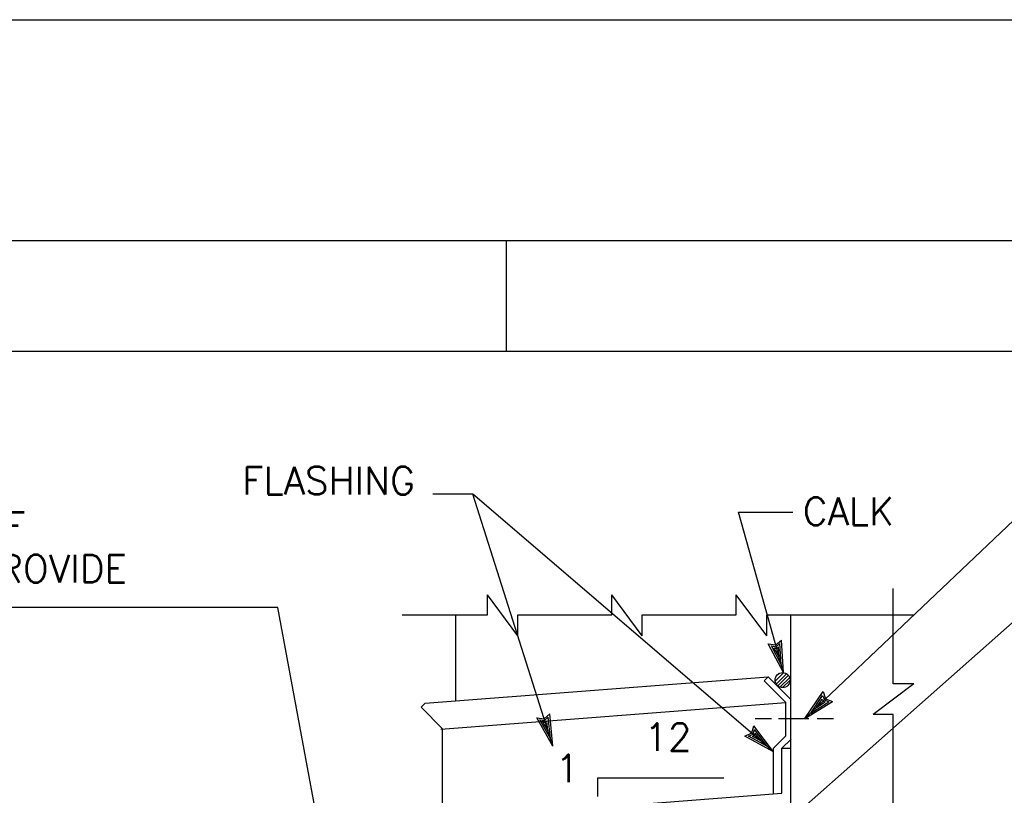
# Model space of a CAD drawing. Extents: x -31.3 to 10.7, y -20.4 to 9.6.
# Tile 15 of 25: x -8.5 to -4, y 6 to 9.6. Entities that reach past the tile are written whole.
import ezdxf
from ezdxf.enums import TextEntityAlignment as Align

# ---------------------------------------------------------------- set-up
doc = ezdxf.new("R2010")
doc.units = 0
doc.header["$MEASUREMENT"] = 0
doc.layers.add('01', color=7, linetype='CONTINUOUS')
doc.styles.add('TXT_SHX', font='txt.shx')

msp = doc.modelspace()

# ---------------------------------------------------------------- linework, layer by layer
at = {"layer": '01', "color": 7, "linetype": 'CONTINUOUS'}
for p, q in [((-31.2516, 9.5594), (10.7484, 9.5594)), ((-30.2516, 8.5594), (9.7484, 8.5594)), ((-6.2516, 8.5594), (-6.2516, 8.0594)), ((-28.7516, 8.0594), (9.2484, 8.0594)), ((-4.8996, 6.3954), (-3.6906, 7.5424)), ((-6.4026, 7.4114), (-6.5846, 7.4114)), ((-6.4026, 7.4114), (-6.5846, 7.4114)), ((-6.0406, 6.2704), (-6.4026, 7.4114)), ((-5.0406, 6.2454), (-6.4026, 7.4114)), ((-5.1996, 7.3304), (-4.9536, 7.3304)), ((-5.1996, 7.3304), (-4.9536, 7.3304)), ((-4.9956, 6.6034), (-5.1996, 7.3304)), ((-5.3896, 5.5654), (-3.7096, 7.0504)), ((-4.4986, 6.5524), (-4.4986, 6.9844)), ((-6.3366, 6.8644), (-6.3366, 6.9554)), ((-6.1986, 6.7704), (-6.3366, 6.9554)), ((-5.7736, 6.8644), (-5.7736, 6.9554)), ((-5.6356, 6.7704), (-5.7736, 6.9554)), ((-5.2096, 6.8644), (-5.2096, 6.9554)), ((-5.0716, 6.7704), (-5.2096, 6.9554)), ((-7.2856, 6.8974), (-8.6106, 6.8974)), ((-7.0996, 5.8954), (-7.2856, 6.8974)), ((-6.7226, 6.8644), (-6.3366, 6.8644)), ((-6.4806, 6.4764), (-6.4806, 6.8644)), ((-6.1986, 6.7704), (-6.1986, 6.8644)), ((-6.1986, 6.8644), (-5.7736, 6.8644)), ((-5.6356, 6.7704), (-5.6356, 6.8644)), ((-5.6356, 6.8644), (-5.2096, 6.8644)), ((-5.0716, 6.7704), (-5.0716, 6.8644)), ((-5.0716, 6.8644), (-4.4046, 6.8644)), ((-4.9626, 3.8824), (-4.9626, 6.8644)), ((-5.0306, 6.7284), (-5.0046, 6.7504)), ((-5.0286, 6.7204), (-5.0116, 6.7354)), ((-5.0056, 6.6394), (-5.0116, 6.7354)), ((-4.9956, 6.6034), (-5.0046, 6.7504)), ((-4.9956, 6.6034), (-5.0646, 6.7334)), ((-5.0646, 6.7334), (-5.0306, 6.7284)), ((-5.0056, 6.6394), (-5.0506, 6.7244)), ((-5.0506, 6.7244), (-5.0286, 6.7204)), ((-5.0156, 6.6734), (-5.0376, 6.7144)), ((-5.0376, 6.7144), (-5.0266, 6.7134)), ((-5.0266, 6.7134), (-5.0186, 6.7194)), ((-5.0156, 6.6734), (-5.0186, 6.7194)), ((-5.0336, 6.5644), (-4.9946, 6.6034)), ((-6.6186, 6.4654), (-5.0646, 6.5844)), ((-5.0826, 6.5664), (-5.0646, 6.5844)), ((-4.9846, 6.4684), (-5.0826, 6.5664)), ((-4.9626, 6.4814), (-5.0646, 6.5844)), ((-5.0316, 6.5844), (-5.0156, 6.6004)), ((-5.0286, 6.5504), (-4.9816, 6.5974)), ((-5.0216, 6.5434), (-4.9736, 6.5914)), ((-5.0116, 6.5374), (-4.9676, 6.5814)), ((-4.9996, 6.5354), (-4.9676, 6.5674)), ((-4.8996, 6.3954), (-4.8166, 6.5174)), ((-4.8166, 6.5174), (-4.8056, 6.4844)), ((-4.4046, 6.5524), (-4.5896, 6.4144)), ((-4.4046, 6.5524), (-4.4986, 6.5524)), ((-6.5486, 6.3474), (-4.9846, 6.4684)), ((-4.9846, 6.3174), (-4.9846, 6.4684)), ((-4.8996, 6.3954), (-4.7736, 6.4724)), ((-4.8726, 6.4204), (-4.8186, 6.5004)), ((-4.8726, 6.4204), (-4.7906, 6.4714)), ((-4.8466, 6.4454), (-4.8206, 6.4834)), ((-4.8466, 6.4454), (-4.8076, 6.4704)), ((-4.8206, 6.4834), (-4.8166, 6.4734)), ((-4.8186, 6.5004), (-4.8106, 6.4794)), ((-4.8166, 6.4734), (-4.8076, 6.4704)), ((-4.8106, 6.4794), (-4.7906, 6.4714)), ((-4.8056, 6.4844), (-4.7736, 6.4724)), ((-6.6376, 6.4464), (-6.6186, 6.4654)), ((-6.5396, 6.3484), (-6.6376, 6.4464)), ((-6.0406, 6.2704), (-6.1136, 6.3984)), ((-6.1136, 6.3984), (-6.0796, 6.3944)), ((-6.0516, 6.3054), (-6.0996, 6.3894)), ((-6.0996, 6.3894), (-6.0776, 6.3864)), ((-6.0626, 6.3404), (-6.0856, 6.3794)), ((-6.0856, 6.3794), (-6.0746, 6.3794)), ((-6.0796, 6.3944), (-6.0546, 6.4174)), ((-6.0776, 6.3864), (-6.0616, 6.4014)), ((-6.0746, 6.3794), (-6.0676, 6.3854)), ((-6.0626, 6.3404), (-6.0676, 6.3854)), ((-6.0516, 6.3054), (-6.0616, 6.4014)), ((-6.0406, 6.2704), (-6.0546, 6.4174)), ((-5.1246, 6.3954), (-5.0496, 6.3954)), ((-5.0186, 6.3954), (-4.8816, 6.3954)), ((-4.8436, 6.3954), (-4.7686, 6.3954)), ((-4.4986, 6.4144), (-4.5896, 6.4144)), ((-4.4986, 5.5034), (-4.4986, 6.4144)), ((-6.5396, 5.9394), (-6.5396, 6.3484)), ((-5.1396, 6.3304), (-5.1296, 6.3624)), ((-5.1336, 6.3244), (-5.1276, 6.3454)), ((-5.0406, 6.2454), (-5.1296, 6.3624)), ((-5.0686, 6.2694), (-5.1276, 6.3454)), ((-5.1706, 6.3154), (-5.1396, 6.3304)), ((-5.0406, 6.2454), (-5.1706, 6.3154)), ((-5.1536, 6.3154), (-5.1336, 6.3244)), ((-5.0686, 6.2694), (-5.1536, 6.3154)), ((-5.1366, 6.3144), (-5.1276, 6.3194)), ((-5.0956, 6.2924), (-5.1366, 6.3144)), ((-5.1276, 6.3194), (-5.1246, 6.3294)), ((-5.0956, 6.2924), (-5.1246, 6.3294)), ((-5.0406, 6.2614), (-4.9846, 6.3174)), ((-5.0026, 6.2614), (-4.9616, 6.3024)), ((-5.0406, 6.0534), (-5.0406, 6.2614)), ((-5.0026, 6.0574), (-5.0026, 6.2614)), ((-5.0026, 6.2614), (-4.9626, 6.2614)), ((-5.2656, 6.1254), (-5.8386, 6.1254)), ((-5.8386, 6.1254), (-5.8386, 6.0424)), ((-8.2986, 5.8034), (-5.0026, 6.0574))]:
    msp.add_line(p, q, dxfattribs=at)
msp.add_circle((-4.9996, 6.5694), 0.0342, dxfattribs=at)

# ---------------------------------------------------------------- texts
at = {"layer": '01', "color": 7, "linetype": 'CONTINUOUS', "style": 'TXT_SHX'}
for s, height, p in [('FLASHING', 0.125, (-6.6654, 7.4099)), ('FLASHING', 0.125, (-6.6654, 7.4099)), ('METAL HOOD. FULL LENGTH OF', 0.124998, (-8.4304, 7.2044)), ('TRACK AND ENCLOSING ENDS. PROVIDE', 0.124998, (-7.9697, 7.0114)), ('12', 0.125, (-5.4121, 6.2499)), ('1', 0.125, (-5.9221, 6.1079))]:
    msp.add_text(s, height=height, dxfattribs=at).set_placement(p, align=Align.RIGHT)
msp.add_text('CALK', height=0.125, dxfattribs=at).set_placement((-4.9086, 7.2714))
msp.add_text('CALK', height=0.125, dxfattribs=at).set_placement((-4.9086, 7.2714))

doc.saveas('drawing.dxf')
